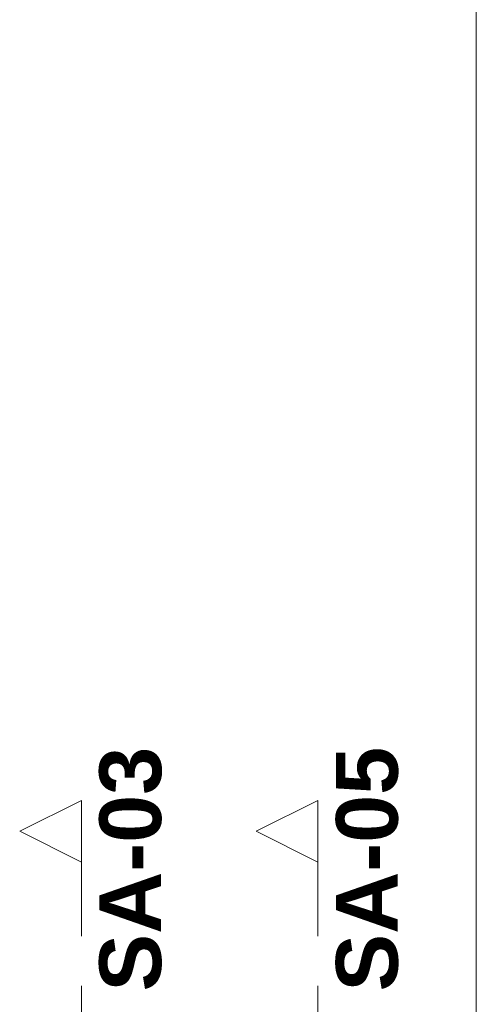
# Model space of a CAD drawing. Header units: metres. Extents: x -3.6 to 84.5, y -11 to 16.8.
# Tile 96 of 256: x 24.7 to 25.7, y 8.6 to 10.6. Entities that reach past the tile are written whole.
import ezdxf

# ---------------------------------------------------------------- set-up
doc = ezdxf.new("R2010")
doc.units = ezdxf.units.M
doc.header["$MEASUREMENT"] = 0
doc.linetypes.add('Schnittlinie', pattern=[0.3, 0.15, -0.075, 0, -0.075])
doc.linetypes.add('Wipeout_Contour', pattern=[1, 0, -1])
doc.layers.add('203 - Marker.Schnitt - Ausbaudetail SA', color=7, linetype='Continuous')
doc.layers.add('605 - Struktur.Wand Innen', color=7, linetype='Continuous')
doc.styles.add('ERSTELLTER_STIL_1', font='txt')

msp = doc.modelspace()

# ---------------------------------------------------------------- linework, layer by layer
at = {"layer": '203 - Marker.Schnitt - Ausbaudetail SA', "color": 7, "linetype": 'Schnittlinie', "lineweight": 13}
for p, q in [((24.8607, 8.937), (24.8607, 7.8025)), ((25.3395, 8.937), (25.3395, 4.763))]:
    msp.add_line(p, q, dxfattribs=at)
at = {"layer": '605 - Struktur.Wand Innen', "color": 7, "linetype": 'Continuous', "lineweight": 18, "flags": 128}
msp.add_lwpolyline([(25.66, 13), (25.66, 8.5)], dxfattribs=at)

# ---------------------------------------------------------------- texts
at = {"layer": '203 - Marker.Schnitt - Ausbaudetail SA', "color": 7, "lineweight": 13, "char_height": 0.125, "attachment_point": 7, "rotation": 90, "style": 'ERSTELLTER_STIL_1'}
for s, insert in [('\\A1;{\\pql;\\pt0;\\fArial|b1|i0|c0|p38;SA-03}', (25.024, 8.6754)), ('\\A1;{\\pql;\\pt0;\\fArial|b1|i0|c0|p38;SA-05}', (25.5028, 8.6754))]:
    msp.add_mtext(s, dxfattribs=dict(at, insert=insert))

# ---------------------------------------------------------------- next in the draw order: wipeouts: each hides what was drawn before it
at = {"color": 254, "linetype": 'Wipeout_Contour', "lineweight": 0, "ltscale": 78.73862}
msp.add_wipeout([(24.8607, 9.062), (24.7357, 8.9995), (24.8607, 8.937)], dxfattribs=at).dxf.layer = '203 - Marker.Schnitt - Ausbaudetail SA'
at = {"color": 254, "linetype": 'Wipeout_Contour', "lineweight": 0, "ltscale": 80.089492}
msp.add_wipeout([(25.3395, 9.062), (25.2145, 8.9995), (25.3395, 8.937)], dxfattribs=at).dxf.layer = '203 - Marker.Schnitt - Ausbaudetail SA'

# ---------------------------------------------------------------- next in the draw order: linework, layer by layer
at = {"layer": '203 - Marker.Schnitt - Ausbaudetail SA', "color": 7, "linetype": 'Continuous', "lineweight": 13, "flags": 128}
for points in [[(24.8607, 9.062), (24.8607, 8.937), (24.7357, 8.9995)], [(25.3395, 9.062), (25.3395, 8.937), (25.2145, 8.9995)]]:
    msp.add_lwpolyline(points, close=True, dxfattribs=at)

doc.saveas('drawing.dxf')
